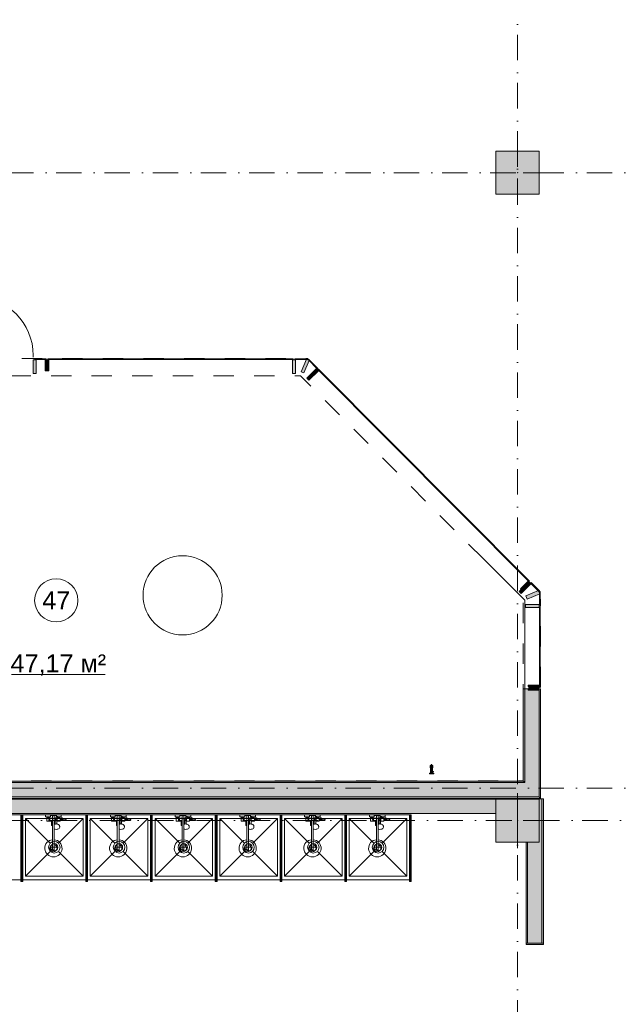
# Model space of a CAD drawing. Header units: millimetres. Extents: x -14761 to 157739, y -22400 to 107990.
# Tile 66 of 81: x 110081 to 118415, y 33449 to 47125. Entities that reach past the tile are written whole.
import ezdxf

# ---------------------------------------------------------------- set-up
doc = ezdxf.new("R2010")
doc.units = ezdxf.units.MM
doc.header["$MEASUREMENT"] = 0
doc.linetypes.add('Штриховая', pattern=[564.444447, 282.222223, -282.222223])
doc.linetypes.add('Штрихпунктирная', pattern=[670.277762, 352.777767, -176.388884, 0, -141.111112])
for name, color, linetype in [('Интерьер - Оборудование', 7, 'Continuous'), ('Интерьер - Сантехника', 7, 'Continuous'), ('Конструктив - Колонны', 7, 'Continuous'), ('Конструктив - Навесные Стены', 7, 'Continuous'), ('Конструктив - Стены Блок 200 нов', 7, 'Continuous'), ('Конструктив - Стены Внутр сущ.', 7, 'Continuous'), ('Чертеж и Рисунок', 7, 'Continuous'), ('Элемент Модели - Зона', 7, 'Continuous'), ('Элемент Модели - Оси', 7, 'Continuous')]:
    doc.layers.add(name, color=color, linetype=linetype)
doc.styles.add('СГЕНЕРИР_СТИЛЬ_1', font='txt')

msp = doc.modelspace()

# ---------------------------------------------------------------- hatches: boundary and pattern name
at = {"layer": 'Интерьер - Оборудование', "linetype": 'Continuous', "lineweight": 0, "true_color": 0xe5e5e5}
msp.add_hatch(color=254, dxfattribs=at).paths.add_polyline_path([(115822, 36677), (115832, 36677), (115832, 36678), (115832, 36679), (115832, 36681), (115832, 36683), (115832, 36684), (115832, 36685), (115822, 36685), (115822, 36686), (115822, 36687), (115822, 36687), (115818, 36687), (115818, 36728), (115819, 36728), (115819, 36734), (115819, 36734), (115820, 36734), (115821, 36734), (115822, 36734), (115822, 36765), (115821, 36766), (115820, 36766), (115820, 36766), (115819, 36766), (115818, 36766), (115816, 36766), (115813, 36766), (115811, 36766), (115810, 36766), (115810, 36769), (115810, 36773), (115810, 36774), (115809, 36777), (115808, 36778), (115807, 36779), (115806, 36779), (115805, 36779), (115802, 36779), (115801, 36778), (115800, 36777), (115800, 36776), (115800, 36775), (115800, 36774), (115800, 36770), (115800, 36766), (115799, 36766), (115796, 36766), (115794, 36766), (115792, 36766), (115790, 36766), (115789, 36766), (115789, 36766), (115788, 36766), (115788, 36765), (115788, 36734), (115788, 36734), (115789, 36734), (115790, 36734), (115791, 36734), (115791, 36728), (115791, 36728), (115791, 36727), (115791, 36661), (115790, 36661), (115784, 36661), (115779, 36661), (115776, 36661), (115775, 36661), (115775, 36649), (115776, 36649), (115779, 36649), (115784, 36649), (115790, 36649), (115797, 36649), (115805, 36649), (115812, 36649), (115819, 36649), (115825, 36649), (115830, 36649), (115833, 36649), (115835, 36649), (115835, 36661), (115833, 36661), (115830, 36661), (115825, 36661), (115819, 36661), (115818, 36661), (115818, 36675), (115822, 36675), (115822, 36675), (115822, 36676)])
at = {"layer": 'Интерьер - Оборудование', "linetype": 'Continuous', "lineweight": 0, "true_color": 0x000000}
for points in [[(110124, 36080), (110100, 36080), (110100, 35180), (110124, 35180)], [(111024, 36080), (111000, 36080), (111000, 35180), (111024, 35180)], [(111924, 36080), (111900, 36080), (111900, 35180), (111924, 35180)], [(112824, 36080), (112800, 36080), (112800, 35180), (112824, 35180)], [(113724, 36080), (113700, 36080), (113700, 35180), (113724, 35180)], [(114624, 36080), (114600, 36080), (114600, 35180), (114624, 35180)], [(115524, 36080), (115500, 36080), (115500, 35180), (115524, 35180)], [(110124, 35155), (110124, 35180), (110099, 35180), (110099, 35155)], [(111024, 35155), (111024, 35180), (110999, 35180), (110999, 35155)], [(111924, 35155), (111924, 35180), (111899, 35180), (111899, 35155)], [(112824, 35155), (112824, 35180), (112799, 35180), (112799, 35155)], [(113724, 35155), (113724, 35180), (113699, 35180), (113699, 35155)], [(114624, 35155), (114624, 35180), (114599, 35180), (114599, 35155)], [(115524, 35155), (115524, 35180), (115499, 35180), (115499, 35155)]]:
    msp.add_hatch(color=18, dxfattribs=at).paths.add_polyline_path(points)
at = {"layer": 'Конструктив - Колонны', "linetype": 'Continuous', "lineweight": 0, "true_color": 0x000000}
for points in [[(116700, 44700), (117300, 44700), (117300, 45300), (116700, 45300)], [(116700, 35700), (117300, 35700), (117300, 36300), (116700, 36300)]]:
    msp.add_hatch(color=18, dxfattribs=at).paths.add_polyline_path(points)
at = {"layer": 'Конструктив - Навесные Стены', "linetype": 'Continuous', "lineweight": 0, "true_color": 0x000000}
for points in [[(110270, 42210), (110310, 42210), (110310, 42400), (110270, 42400)], [(110292, 42415), (110292, 42405), (110400, 42405), (110400, 42415)], [(110400, 42415), (110400, 42405), (110451, 42405), (110451, 42415)], [(110486, 42250), (110486, 42400), (110436, 42400), (110436, 42250)], [(110471, 42415), (110471, 42405), (113883, 42405), (113883, 42415)], [(113913, 42210), (113913, 42400), (113873, 42400), (113873, 42210)], [(113903, 42415), (113903, 42405), (114077, 42405), (114076, 42415)], [(113993, 42233), (114030, 42218), (114103, 42393), (114066, 42409)], [(114100, 42406), (114093, 42399), (114216, 42275), (114223, 42282)], [(114071, 42145), (114099, 42116), (114234, 42250), (114206, 42279)], [(114237, 42268), (114230, 42261), (117161, 39319), (117168, 39326)], [(117022, 39181), (117051, 39153), (117184, 39288), (117156, 39316)], [(117076, 39184), (117182, 39290), (117146, 39325), (117041, 39219)], [(117188, 39306), (117181, 39299), (117298, 39183), (117305, 39190)], [(117135, 39078), (117310, 39151), (117291, 39197), (117116, 39124)], [(117315, 39166), (117305, 39166), (117305, 38992), (117315, 38992)], [(117110, 38962), (117300, 38962), (117300, 39002), (117110, 39002)], [(117315, 38972), (117305, 38972), (117305, 37848), (117315, 37848)], [(117150, 37880), (117150, 37830), (117300, 37830), (117300, 37880)], [(117150, 37863), (117150, 37813), (117300, 37813), (117300, 37863)]]:
    msp.add_hatch(color=18, dxfattribs=at).paths.add_polyline_path(points)
at = {"layer": 'Конструктив - Стены Блок 200 нов', "linetype": 'Continuous', "lineweight": 0, "true_color": 0x000000}
for points in [[(117100, 36550), (117100, 37830), (117080, 37830), (117080, 36550)], [(117300, 36530), (117300, 37830), (117100, 37830), (117100, 36530)], [(117320, 37830), (117300, 37830), (117300, 36330), (117320, 36330)], [(108100, 36330), (117100, 36330), (117100, 36530), (108100, 36530)], [(108120, 36530), (117080, 36530), (117080, 36550), (108120, 36550)], [(117080, 36550), (117080, 36530), (117100, 36530)], [(117080, 36550), (117100, 36530), (117100, 36550)], [(117100, 36530), (117100, 36330), (117300, 36330)], [(117100, 36530), (117300, 36330), (117300, 36530)], [(117300, 36330), (90050, 36330), (90050, 36310), (117300, 36310)], [(117140, 36300), (117140, 36300), (117120, 36300)], [(117140, 36300), (117120, 36300), (117140, 36300)], [(117340, 36305), (117140, 36300), (117140, 36300), (117300, 36300), (117300, 35700), (117140, 35700), (117140, 34300), (117340, 34300)], [(117300, 36330), (117300, 36310), (117320, 36310)], [(117320, 36330), (117300, 36330), (117320, 36310)], [(117360, 36305), (117340, 36305), (117340, 34300), (117360, 34300)], [(117140, 35700), (117120, 35700), (117120, 34300), (117140, 34300)], [(117120, 34300), (117120, 34280), (117360, 34280), (117360, 34300), (117140, 34300)], [(117140, 34275), (117340, 34275), (117340, 34280), (117140, 34280)]]:
    msp.add_hatch(color=18, dxfattribs=at).paths.add_polyline_path(points)
at = {"layer": 'Конструктив - Стены Внутр сущ.', "linetype": 'Continuous', "lineweight": 0, "true_color": 0x000000}
msp.add_hatch(color=18, dxfattribs=at).paths.add_polyline_path([(108300, 36300), (108300, 36100), (116700, 36100), (116700, 36300)])

# ---------------------------------------------------------------- linework, layer by layer
at = {"color": 7, "linetype": 'Continuous', "lineweight": 15}
msp.add_circle((112345, 39130), 550, dxfattribs=at)
at = {"layer": 'Интерьер - Оборудование', "color": 7, "linetype": 'Continuous', "lineweight": 15}
for p, q in [((115822, 36765), (115788, 36765)), ((115819, 36734), (115791, 36734)), ((115818, 36661), (115791, 36661)), ((115795, 36726), (115795, 36718)), ((115796, 36718), (115813, 36718)), ((115810, 36766), (115800, 36766)), ((115815, 36718), (115815, 36726)), ((115818, 36675), (115818, 36687)), ((115822, 36677), (115822, 36685)), ((110099, 35180), (110099, 36080)), ((110099, 36080), (110100, 36080)), ((110124, 35180), (110124, 36080)), ((110124, 36080), (110124, 36080)), ((110457, 36054), (110493, 36054)), ((110461, 36040), (110489, 36040)), ((110461, 36032), (110489, 36032)), ((110466, 36054), (110466, 36040)), ((110484, 36054), (110484, 36040)), ((110500, 36032), (110500, 36000)), ((110500, 36000), (110538, 36000)), ((110525, 35992), (110538, 35992)), ((110525, 35977), (110538, 35977)), ((110538, 36072), (110562, 36072)), ((110538, 36036), (110538, 35935)), ((110562, 35883), (110562, 36036)), ((110577, 36000), (110562, 36000)), ((110577, 35992), (110562, 35992)), ((110575, 35977), (110562, 35977)), ((110575, 35992), (110575, 35952)), ((110576, 35971), (110577, 36013)), ((110576, 35953), (110576, 35971)), ((110577, 36015), (110578, 36016)), ((110577, 36013), (110577, 36015)), ((110578, 36016), (110579, 36018)), ((110579, 36018), (110580, 36019)), ((110580, 36019), (110582, 36019)), ((110594, 36036), (110581, 36036)), ((110584, 36020), (110582, 36019)), ((110582, 36019), (110584, 36020)), ((110582, 36019), (110582, 36019)), ((110582, 36019), (110582, 36019)), ((110587, 36021), (110584, 36020)), ((110584, 36020), (110590, 36020)), ((110590, 36020), (110587, 36021)), ((110592, 36019), (110590, 36020)), ((110590, 36020), (110592, 36019)), ((110592, 36057), (110591, 36057)), ((110593, 36057), (110592, 36057)), ((110592, 36019), (110592, 36019)), ((110592, 36019), (110592, 36019)), ((110592, 36019), (110593, 36019)), ((110606, 36059), (110593, 36057)), ((110593, 36019), (110595, 36018)), ((110595, 36018), (110596, 36016)), ((110596, 36016), (110597, 36015)), ((110597, 36015), (110597, 36013)), ((110597, 35992), (110597, 36013)), ((110600, 36000), (110597, 36000)), ((110600, 36000), (110600, 36032)), ((110600, 36028), (110600, 36031)), ((110600, 36025), (110600, 36028)), ((110600, 36022), (110600, 36025)), ((110607, 36059), (110606, 36059)), ((110612, 36059), (110607, 36059)), ((110608, 36046), (110607, 36046)), ((110627, 36042), (110608, 36046)), ((110611, 36040), (110616, 36040)), ((110639, 36032), (110611, 36032)), ((110631, 36055), (110612, 36059)), ((110616, 36045), (110616, 36040)), ((110616, 36040), (110634, 36040)), ((110639, 36038), (110627, 36042)), ((110643, 36051), (110631, 36055)), ((110632, 36055), (110632, 36055)), ((110634, 36054), (110643, 36054)), ((110634, 36040), (110634, 36040)), ((110634, 36040), (110634, 36040)), ((110643, 36016), (110643, 36003)), ((110703, 36008), (110684, 36016)), ((110717, 36004), (110703, 36008)), ((110717, 36004), (110719, 36003)), ((110999, 35180), (110999, 36080)), ((110999, 36080), (111000, 36080)), ((111024, 35180), (111024, 36080)), ((111024, 36080), (111024, 36080)), ((111357, 36054), (111393, 36054)), ((111361, 36040), (111389, 36040)), ((111361, 36032), (111389, 36032)), ((111366, 36054), (111366, 36040)), ((111384, 36054), (111384, 36040)), ((111400, 36032), (111400, 36000)), ((111400, 36000), (111438, 36000)), ((111425, 35992), (111438, 35992)), ((111425, 35977), (111438, 35977)), ((111438, 36072), (111462, 36072)), ((111438, 36036), (111438, 35935)), ((111462, 35883), (111462, 36036)), ((111477, 36000), (111462, 36000)), ((111477, 35992), (111462, 35992)), ((111475, 35977), (111462, 35977)), ((111475, 35992), (111475, 35952)), ((111476, 35971), (111477, 36013)), ((111476, 35953), (111476, 35971)), ((111477, 36015), (111478, 36016)), ((111477, 36013), (111477, 36015)), ((111478, 36016), (111479, 36018)), ((111479, 36018), (111480, 36019)), ((111480, 36019), (111482, 36019)), ((111494, 36036), (111481, 36036)), ((111484, 36020), (111482, 36019)), ((111482, 36019), (111484, 36020)), ((111482, 36019), (111482, 36019)), ((111482, 36019), (111482, 36019)), ((111487, 36021), (111484, 36020)), ((111484, 36020), (111490, 36020)), ((111490, 36020), (111487, 36021)), ((111492, 36019), (111490, 36020)), ((111490, 36020), (111492, 36019)), ((111492, 36057), (111491, 36057)), ((111493, 36057), (111492, 36057)), ((111492, 36019), (111492, 36019)), ((111492, 36019), (111492, 36019)), ((111492, 36019), (111493, 36019)), ((111506, 36059), (111493, 36057)), ((111493, 36019), (111495, 36018)), ((111495, 36018), (111496, 36016)), ((111496, 36016), (111497, 36015)), ((111497, 36015), (111497, 36013)), ((111497, 35992), (111497, 36013)), ((111500, 36000), (111497, 36000)), ((111500, 36000), (111500, 36032)), ((111500, 36028), (111500, 36031)), ((111500, 36025), (111500, 36028)), ((111500, 36022), (111500, 36025)), ((111507, 36059), (111506, 36059)), ((111512, 36059), (111507, 36059)), ((111508, 36046), (111507, 36046)), ((111527, 36042), (111508, 36046)), ((111511, 36040), (111516, 36040)), ((111539, 36032), (111511, 36032)), ((111531, 36055), (111512, 36059)), ((111516, 36045), (111516, 36040)), ((111516, 36040), (111534, 36040)), ((111539, 36038), (111527, 36042)), ((111543, 36051), (111531, 36055)), ((111532, 36055), (111532, 36055)), ((111534, 36054), (111543, 36054)), ((111534, 36040), (111534, 36040)), ((111534, 36040), (111534, 36040)), ((111543, 36016), (111543, 36003)), ((111603, 36008), (111584, 36016)), ((111617, 36004), (111603, 36008)), ((111617, 36004), (111619, 36003)), ((111899, 35180), (111899, 36080)), ((111899, 36080), (111900, 36080)), ((111924, 35180), (111924, 36080)), ((111924, 36080), (111924, 36080)), ((112257, 36054), (112293, 36054)), ((112261, 36040), (112289, 36040)), ((112261, 36032), (112289, 36032)), ((112266, 36054), (112266, 36040)), ((112284, 36054), (112284, 36040)), ((112300, 36032), (112300, 36000)), ((112300, 36000), (112338, 36000)), ((112325, 35992), (112338, 35992)), ((112325, 35977), (112338, 35977)), ((112338, 36072), (112362, 36072)), ((112338, 36036), (112338, 35935)), ((112362, 35883), (112362, 36036)), ((112377, 36000), (112362, 36000)), ((112377, 35992), (112362, 35992)), ((112375, 35977), (112362, 35977)), ((112375, 35992), (112375, 35952)), ((112376, 35971), (112377, 36013)), ((112376, 35953), (112376, 35971)), ((112377, 36015), (112378, 36016)), ((112377, 36013), (112377, 36015)), ((112378, 36016), (112379, 36018)), ((112379, 36018), (112380, 36019)), ((112380, 36019), (112382, 36019)), ((112394, 36036), (112381, 36036)), ((112384, 36020), (112382, 36019)), ((112382, 36019), (112384, 36020)), ((112382, 36019), (112382, 36019)), ((112382, 36019), (112382, 36019)), ((112387, 36021), (112384, 36020)), ((112384, 36020), (112390, 36020)), ((112390, 36020), (112387, 36021)), ((112392, 36019), (112390, 36020)), ((112390, 36020), (112392, 36019)), ((112392, 36057), (112391, 36057)), ((112393, 36057), (112392, 36057)), ((112392, 36019), (112392, 36019)), ((112392, 36019), (112392, 36019)), ((112392, 36019), (112393, 36019)), ((112406, 36059), (112393, 36057)), ((112393, 36019), (112395, 36018)), ((112395, 36018), (112396, 36016)), ((112396, 36016), (112397, 36015)), ((112397, 36015), (112397, 36013)), ((112397, 35992), (112397, 36013)), ((112400, 36000), (112397, 36000)), ((112400, 36000), (112400, 36032)), ((112400, 36028), (112400, 36031)), ((112400, 36025), (112400, 36028)), ((112400, 36022), (112400, 36025)), ((112407, 36059), (112406, 36059)), ((112412, 36059), (112407, 36059)), ((112408, 36046), (112407, 36046)), ((112427, 36042), (112408, 36046)), ((112411, 36040), (112416, 36040)), ((112439, 36032), (112411, 36032)), ((112431, 36055), (112412, 36059)), ((112416, 36045), (112416, 36040)), ((112416, 36040), (112434, 36040)), ((112439, 36038), (112427, 36042)), ((112443, 36051), (112431, 36055)), ((112432, 36055), (112432, 36055)), ((112434, 36054), (112443, 36054)), ((112434, 36040), (112434, 36040)), ((112434, 36040), (112434, 36040)), ((112443, 36016), (112443, 36003)), ((112503, 36008), (112484, 36016)), ((112517, 36004), (112503, 36008)), ((112517, 36004), (112519, 36003)), ((112799, 35180), (112799, 36080)), ((112799, 36080), (112800, 36080)), ((112824, 35180), (112824, 36080)), ((112824, 36080), (112824, 36080)), ((113157, 36054), (113193, 36054)), ((113161, 36040), (113189, 36040)), ((113161, 36032), (113189, 36032)), ((113166, 36054), (113166, 36040)), ((113184, 36054), (113184, 36040)), ((113200, 36032), (113200, 36000)), ((113200, 36000), (113238, 36000)), ((113225, 35992), (113238, 35992)), ((113225, 35977), (113238, 35977)), ((113238, 36072), (113262, 36072)), ((113238, 36036), (113238, 35935)), ((113262, 35883), (113262, 36036)), ((113277, 36000), (113262, 36000)), ((113277, 35992), (113262, 35992)), ((113275, 35977), (113262, 35977)), ((113275, 35992), (113275, 35952)), ((113276, 35971), (113277, 36013)), ((113276, 35953), (113276, 35971)), ((113277, 36015), (113278, 36016)), ((113277, 36013), (113277, 36015)), ((113278, 36016), (113279, 36018)), ((113279, 36018), (113280, 36019)), ((113280, 36019), (113282, 36019)), ((113294, 36036), (113281, 36036)), ((113284, 36020), (113282, 36019)), ((113282, 36019), (113284, 36020)), ((113282, 36019), (113282, 36019)), ((113282, 36019), (113282, 36019)), ((113287, 36021), (113284, 36020)), ((113284, 36020), (113290, 36020)), ((113290, 36020), (113287, 36021)), ((113292, 36019), (113290, 36020)), ((113290, 36020), (113292, 36019)), ((113292, 36057), (113291, 36057)), ((113293, 36057), (113292, 36057)), ((113292, 36019), (113292, 36019)), ((113292, 36019), (113292, 36019)), ((113292, 36019), (113293, 36019)), ((113306, 36059), (113293, 36057)), ((113293, 36019), (113295, 36018)), ((113295, 36018), (113296, 36016)), ((113296, 36016), (113297, 36015)), ((113297, 36015), (113297, 36013)), ((113297, 35992), (113297, 36013)), ((113300, 36000), (113297, 36000)), ((113300, 36000), (113300, 36032)), ((113300, 36028), (113300, 36031)), ((113300, 36025), (113300, 36028)), ((113300, 36022), (113300, 36025)), ((113307, 36059), (113306, 36059)), ((113312, 36059), (113307, 36059)), ((113308, 36046), (113307, 36046)), ((113327, 36042), (113308, 36046)), ((113311, 36040), (113316, 36040)), ((113339, 36032), (113311, 36032)), ((113331, 36055), (113312, 36059)), ((113316, 36045), (113316, 36040)), ((113316, 36040), (113334, 36040)), ((113339, 36038), (113327, 36042)), ((113343, 36051), (113331, 36055)), ((113332, 36055), (113332, 36055)), ((113334, 36054), (113343, 36054)), ((113334, 36040), (113334, 36040)), ((113334, 36040), (113334, 36040)), ((113343, 36016), (113343, 36003)), ((113403, 36008), (113384, 36016)), ((113417, 36004), (113403, 36008)), ((113417, 36004), (113419, 36003)), ((113699, 35180), (113699, 36080)), ((113699, 36080), (113700, 36080)), ((113724, 35180), (113724, 36080)), ((113724, 36080), (113724, 36080)), ((114057, 36054), (114093, 36054)), ((114061, 36040), (114089, 36040)), ((114061, 36032), (114089, 36032)), ((114066, 36054), (114066, 36040)), ((114084, 36054), (114084, 36040)), ((114100, 36032), (114100, 36000)), ((114100, 36000), (114138, 36000)), ((114125, 35992), (114138, 35992)), ((114125, 35977), (114138, 35977)), ((114138, 36072), (114162, 36072)), ((114138, 36036), (114138, 35935)), ((114162, 35883), (114162, 36036)), ((114177, 36000), (114162, 36000)), ((114177, 35992), (114162, 35992)), ((114175, 35977), (114162, 35977)), ((114175, 35992), (114175, 35952)), ((114176, 35971), (114177, 36013)), ((114176, 35953), (114176, 35971)), ((114177, 36015), (114178, 36016)), ((114177, 36013), (114177, 36015)), ((114178, 36016), (114179, 36018)), ((114179, 36018), (114180, 36019)), ((114180, 36019), (114182, 36019)), ((114194, 36036), (114181, 36036)), ((114184, 36020), (114182, 36019)), ((114182, 36019), (114184, 36020)), ((114182, 36019), (114182, 36019)), ((114182, 36019), (114182, 36019)), ((114187, 36021), (114184, 36020)), ((114184, 36020), (114190, 36020)), ((114190, 36020), (114187, 36021)), ((114192, 36019), (114190, 36020)), ((114190, 36020), (114192, 36019)), ((114192, 36057), (114191, 36057)), ((114193, 36057), (114192, 36057)), ((114192, 36019), (114192, 36019)), ((114192, 36019), (114192, 36019)), ((114192, 36019), (114193, 36019)), ((114206, 36059), (114193, 36057)), ((114193, 36019), (114195, 36018)), ((114195, 36018), (114196, 36016)), ((114196, 36016), (114197, 36015)), ((114197, 36015), (114197, 36013)), ((114197, 35992), (114197, 36013)), ((114200, 36000), (114197, 36000)), ((114200, 36000), (114200, 36032)), ((114200, 36028), (114200, 36031)), ((114200, 36025), (114200, 36028)), ((114200, 36022), (114200, 36025)), ((114207, 36059), (114206, 36059)), ((114212, 36059), (114207, 36059)), ((114208, 36046), (114207, 36046)), ((114227, 36042), (114208, 36046)), ((114211, 36040), (114216, 36040)), ((114239, 36032), (114211, 36032)), ((114231, 36055), (114212, 36059)), ((114216, 36045), (114216, 36040)), ((114216, 36040), (114234, 36040)), ((114239, 36038), (114227, 36042)), ((114243, 36051), (114231, 36055)), ((114232, 36055), (114232, 36055)), ((114234, 36054), (114243, 36054)), ((114234, 36040), (114234, 36040)), ((114234, 36040), (114234, 36040)), ((114243, 36016), (114243, 36003)), ((114303, 36008), (114284, 36016)), ((114317, 36004), (114303, 36008)), ((114317, 36004), (114319, 36003)), ((114599, 35180), (114599, 36080)), ((114599, 36080), (114600, 36080)), ((114624, 35180), (114624, 36080)), ((114624, 36080), (114624, 36080)), ((114957, 36054), (114993, 36054)), ((114961, 36040), (114989, 36040)), ((114961, 36032), (114989, 36032)), ((114966, 36054), (114966, 36040)), ((114984, 36054), (114984, 36040)), ((115000, 36032), (115000, 36000)), ((115000, 36000), (115038, 36000)), ((115025, 35992), (115038, 35992)), ((115025, 35977), (115038, 35977)), ((115038, 36072), (115062, 36072)), ((115038, 36036), (115038, 35935)), ((115062, 35883), (115062, 36036)), ((115077, 36000), (115062, 36000)), ((115077, 35992), (115062, 35992)), ((115075, 35977), (115062, 35977)), ((115075, 35992), (115075, 35952)), ((115076, 35971), (115077, 36013)), ((115076, 35953), (115076, 35971)), ((115077, 36015), (115078, 36016)), ((115077, 36013), (115077, 36015)), ((115078, 36016), (115079, 36018)), ((115079, 36018), (115080, 36019)), ((115080, 36019), (115082, 36019)), ((115094, 36036), (115081, 36036)), ((115084, 36020), (115082, 36019)), ((115082, 36019), (115084, 36020)), ((115082, 36019), (115082, 36019)), ((115082, 36019), (115082, 36019)), ((115087, 36021), (115084, 36020)), ((115084, 36020), (115090, 36020)), ((115090, 36020), (115087, 36021)), ((115092, 36019), (115090, 36020)), ((115090, 36020), (115092, 36019)), ((115092, 36057), (115091, 36057)), ((115093, 36057), (115092, 36057)), ((115092, 36019), (115092, 36019)), ((115092, 36019), (115092, 36019)), ((115092, 36019), (115093, 36019)), ((115106, 36059), (115093, 36057)), ((115093, 36019), (115095, 36018)), ((115095, 36018), (115096, 36016)), ((115096, 36016), (115097, 36015)), ((115097, 36015), (115097, 36013)), ((115097, 35992), (115097, 36013)), ((115100, 36000), (115097, 36000)), ((115100, 36000), (115100, 36032)), ((115100, 36028), (115100, 36031)), ((115100, 36025), (115100, 36028)), ((115100, 36022), (115100, 36025)), ((115107, 36059), (115106, 36059)), ((115112, 36059), (115107, 36059)), ((115108, 36046), (115107, 36046)), ((115127, 36042), (115108, 36046)), ((115111, 36040), (115116, 36040)), ((115139, 36032), (115111, 36032)), ((115131, 36055), (115112, 36059)), ((115116, 36045), (115116, 36040)), ((115116, 36040), (115134, 36040)), ((115139, 36038), (115127, 36042)), ((115143, 36051), (115131, 36055)), ((115132, 36055), (115132, 36055)), ((115134, 36054), (115143, 36054)), ((115134, 36040), (115134, 36040)), ((115134, 36040), (115134, 36040)), ((115143, 36016), (115143, 36003)), ((115203, 36008), (115184, 36016)), ((115217, 36004), (115203, 36008)), ((115217, 36004), (115219, 36003)), ((115499, 35180), (115499, 36080)), ((115499, 36080), (115500, 36080)), ((115524, 35180), (115524, 36080)), ((115524, 36080), (115524, 36080)), ((110562, 35952), (110562, 35952)), ((110564, 35950), (110562, 35949)), ((110562, 35938), (110562, 35938)), ((110569, 35951), (110564, 35950)), ((110578, 35953), (110569, 35951)), ((110587, 35954), (110578, 35953)), ((110596, 35953), (110587, 35954)), ((110598, 35953), (110596, 35953)), ((111462, 35952), (111462, 35952)), ((111464, 35950), (111462, 35949)), ((111462, 35938), (111462, 35938)), ((111469, 35951), (111464, 35950)), ((111478, 35953), (111469, 35951)), ((111487, 35954), (111478, 35953)), ((111496, 35953), (111487, 35954)), ((111498, 35953), (111496, 35953)), ((112362, 35952), (112362, 35952)), ((112364, 35950), (112362, 35949)), ((112362, 35938), (112362, 35938)), ((112369, 35951), (112364, 35950)), ((112378, 35953), (112369, 35951)), ((112387, 35954), (112378, 35953)), ((112396, 35953), (112387, 35954)), ((112398, 35953), (112396, 35953)), ((113262, 35952), (113262, 35952)), ((113264, 35950), (113262, 35949)), ((113262, 35938), (113262, 35938)), ((113269, 35951), (113264, 35950)), ((113278, 35953), (113269, 35951)), ((113287, 35954), (113278, 35953)), ((113296, 35953), (113287, 35954)), ((113298, 35953), (113296, 35953)), ((114162, 35952), (114162, 35952)), ((114164, 35950), (114162, 35949)), ((114162, 35938), (114162, 35938)), ((114169, 35951), (114164, 35950)), ((114178, 35953), (114169, 35951)), ((114187, 35954), (114178, 35953)), ((114196, 35953), (114187, 35954)), ((114198, 35953), (114196, 35953)), ((115062, 35952), (115062, 35952)), ((115064, 35950), (115062, 35949)), ((115062, 35938), (115062, 35938)), ((115069, 35951), (115064, 35950)), ((115078, 35953), (115069, 35951)), ((115087, 35954), (115078, 35953)), ((115096, 35953), (115087, 35954)), ((115098, 35953), (115096, 35953)), ((110538, 35736), (110538, 35595)), ((110562, 35736), (110562, 35595)), ((111438, 35736), (111438, 35595)), ((111462, 35736), (111462, 35595)), ((112338, 35736), (112338, 35595)), ((112362, 35736), (112362, 35595)), ((113238, 35736), (113238, 35595)), ((113262, 35736), (113262, 35595)), ((114138, 35736), (114138, 35595)), ((114162, 35736), (114162, 35595)), ((115038, 35736), (115038, 35595)), ((115062, 35736), (115062, 35595)), ((110538, 35595), (110562, 35595)), ((111438, 35595), (111462, 35595)), ((112338, 35595), (112362, 35595)), ((113238, 35595), (113262, 35595)), ((114138, 35595), (114162, 35595)), ((115038, 35595), (115062, 35595)), ((110100, 35180), (110099, 35180)), ((110124, 35180), (110124, 35180)), ((111000, 35180), (110999, 35180)), ((111024, 35180), (111024, 35180)), ((111900, 35180), (111899, 35180)), ((111924, 35180), (111924, 35180)), ((112800, 35180), (112799, 35180)), ((112824, 35180), (112824, 35180)), ((113700, 35180), (113699, 35180)), ((113724, 35180), (113724, 35180)), ((114600, 35180), (114599, 35180)), ((114624, 35180), (114624, 35180)), ((115500, 35180), (115499, 35180)), ((115524, 35180), (115524, 35180))]:
    msp.add_line(p, q, dxfattribs=at)
at = {"layer": 'Интерьер - Оборудование', "color": 7, "linetype": 'Continuous', "lineweight": 15, "flags": 128}
for points in [[(115822, 36677), (115832, 36677), (115832, 36678), (115832, 36679), (115832, 36681), (115832, 36683), (115832, 36684), (115832, 36685), (115822, 36685), (115822, 36686), (115822, 36687), (115822, 36687), (115818, 36687), (115818, 36728), (115819, 36728), (115819, 36734), (115819, 36734), (115820, 36734), (115821, 36734), (115822, 36734), (115822, 36765), (115821, 36766), (115820, 36766), (115820, 36766), (115819, 36766), (115818, 36766), (115816, 36766), (115813, 36766), (115811, 36766), (115810, 36766), (115810, 36769), (115810, 36773), (115810, 36774), (115809, 36777), (115808, 36778), (115807, 36779), (115806, 36779), (115805, 36779), (115802, 36779), (115801, 36778), (115800, 36777), (115800, 36776), (115800, 36775), (115800, 36774), (115800, 36770), (115800, 36766), (115799, 36766), (115796, 36766), (115794, 36766), (115792, 36766), (115790, 36766), (115789, 36766), (115789, 36766), (115788, 36766), (115788, 36765), (115788, 36734), (115788, 36734), (115789, 36734), (115790, 36734), (115791, 36734), (115791, 36728), (115791, 36728), (115791, 36727), (115791, 36661), (115790, 36661), (115784, 36661), (115779, 36661), (115776, 36661), (115775, 36661), (115775, 36649), (115776, 36649), (115779, 36649), (115784, 36649), (115790, 36649), (115797, 36649), (115805, 36649), (115812, 36649), (115819, 36649), (115825, 36649), (115830, 36649), (115833, 36649), (115835, 36649), (115835, 36661), (115833, 36661), (115830, 36661), (115825, 36661), (115819, 36661), (115818, 36661), (115818, 36675), (115822, 36675), (115822, 36675), (115822, 36676)], [(110124, 36080), (110100, 36080), (110100, 35180), (110124, 35180)], [(110600, 36036), (110594, 36036), (110598, 36045), (110607, 36046), (110607, 36046), (110607, 36040), (110611, 36040), (110611, 36032), (110600, 36032)], [(110639, 36032), (110639, 36038), (110657, 36032), (110683, 36017), (110684, 36016), (110643, 36016), (110643, 36032)], [(111024, 36080), (111000, 36080), (111000, 35180), (111024, 35180)], [(111500, 36036), (111494, 36036), (111498, 36045), (111507, 36046), (111507, 36046), (111507, 36040), (111511, 36040), (111511, 36032), (111500, 36032)], [(111539, 36032), (111539, 36038), (111557, 36032), (111583, 36017), (111584, 36016), (111543, 36016), (111543, 36032)], [(111924, 36080), (111900, 36080), (111900, 35180), (111924, 35180)], [(112400, 36036), (112394, 36036), (112398, 36045), (112407, 36046), (112407, 36046), (112407, 36040), (112411, 36040), (112411, 36032), (112400, 36032)], [(112439, 36032), (112439, 36038), (112457, 36032), (112483, 36017), (112484, 36016), (112443, 36016), (112443, 36032)], [(112824, 36080), (112800, 36080), (112800, 35180), (112824, 35180)], [(113300, 36036), (113294, 36036), (113298, 36045), (113307, 36046), (113307, 36046), (113307, 36040), (113311, 36040), (113311, 36032), (113300, 36032)], [(113339, 36032), (113339, 36038), (113357, 36032), (113383, 36017), (113384, 36016), (113343, 36016), (113343, 36032)], [(113724, 36080), (113700, 36080), (113700, 35180), (113724, 35180)], [(114200, 36036), (114194, 36036), (114198, 36045), (114207, 36046), (114207, 36046), (114207, 36040), (114211, 36040), (114211, 36032), (114200, 36032)], [(114239, 36032), (114239, 36038), (114257, 36032), (114283, 36017), (114284, 36016), (114243, 36016), (114243, 36032)], [(114624, 36080), (114600, 36080), (114600, 35180), (114624, 35180)], [(115100, 36036), (115094, 36036), (115098, 36045), (115107, 36046), (115107, 36046), (115107, 36040), (115111, 36040), (115111, 36032), (115100, 36032)], [(115139, 36032), (115139, 36038), (115157, 36032), (115183, 36017), (115184, 36016), (115143, 36016), (115143, 36032)], [(115524, 36080), (115500, 36080), (115500, 35180), (115524, 35180)], [(110124, 35155), (110124, 35180), (110099, 35180), (110099, 35155)], [(111024, 35155), (111024, 35180), (110999, 35180), (110999, 35155)], [(111924, 35155), (111924, 35180), (111899, 35180), (111899, 35155)], [(112824, 35155), (112824, 35180), (112799, 35180), (112799, 35155)], [(113724, 35155), (113724, 35180), (113699, 35180), (113699, 35155)], [(114624, 35155), (114624, 35180), (114599, 35180), (114599, 35155)], [(115524, 35155), (115524, 35180), (115499, 35180), (115499, 35155)]]:
    msp.add_lwpolyline(points, close=True, dxfattribs=at)
for points in [[(110538, 35736, 19.949874), (110562, 35736), (110562, 35883), (110574, 35880), (110587, 35879), (110600, 35880), (110612, 35883), (110622, 35888), (110630, 35893), (110635, 35900), (110637, 35908), (110637, 35918), (110636, 35922), (110635, 35929), (110633, 35932), (110629, 35938), (110626, 35940), (110619, 35946), (110610, 35950), (110605, 35951), (110598, 35953), (110597, 35971), (110597, 35992), (110643, 35992), (110643, 36003), (110719, 36003, 0.853753), (110721, 36016), (110708, 36020), (110689, 36029), (110662, 36044), (110643, 36051), (110643, 36054), (110659, 36054), (110659, 36080), (110591, 36080), (110591, 36057), (110590, 36057), (110589, 36056), (110588, 36055), (110588, 36054), (110580, 36036), (110562, 36036), (110562, 36072), (110590, 36072), (110590, 36080), (110510, 36080), (110510, 36072), (110538, 36072), (110538, 36036), (110500, 36036), (110500, 36032), (110489, 36032), (110489, 36040), (110493, 36040), (110493, 36054), (110509, 36054), (110509, 36080), (110441, 36080), (110441, 36054), (110457, 36054), (110457, 36040), (110461, 36040), (110461, 36032), (110457, 36032), (110457, 35992), (110525, 35992), (110525, 35935), (110526, 35935), (110527, 35935), (110530, 35935), (110533, 35935), (110537, 35935), (110538, 35935)], [(111438, 35736, 19.949874), (111462, 35736), (111462, 35883), (111474, 35880), (111487, 35879), (111500, 35880), (111512, 35883), (111522, 35888), (111530, 35893), (111535, 35900), (111537, 35908), (111537, 35918), (111536, 35922), (111535, 35929), (111533, 35932), (111529, 35938), (111526, 35940), (111519, 35946), (111510, 35950), (111505, 35951), (111498, 35953), (111497, 35971), (111497, 35992), (111543, 35992), (111543, 36003), (111619, 36003, 0.853753), (111621, 36016), (111608, 36020), (111589, 36029), (111562, 36044), (111543, 36051), (111543, 36054), (111559, 36054), (111559, 36080), (111491, 36080), (111491, 36057), (111490, 36057), (111489, 36056), (111488, 36055), (111488, 36054), (111480, 36036), (111462, 36036), (111462, 36072), (111490, 36072), (111490, 36080), (111410, 36080), (111410, 36072), (111438, 36072), (111438, 36036), (111400, 36036), (111400, 36032), (111389, 36032), (111389, 36040), (111393, 36040), (111393, 36054), (111409, 36054), (111409, 36080), (111341, 36080), (111341, 36054), (111357, 36054), (111357, 36040), (111361, 36040), (111361, 36032), (111357, 36032), (111357, 35992), (111425, 35992), (111425, 35935), (111426, 35935), (111427, 35935), (111430, 35935), (111433, 35935), (111437, 35935), (111438, 35935)], [(112338, 35736, 19.949874), (112362, 35736), (112362, 35883), (112374, 35880), (112387, 35879), (112400, 35880), (112412, 35883), (112422, 35888), (112430, 35893), (112435, 35900), (112437, 35908), (112437, 35918), (112436, 35922), (112435, 35929), (112433, 35932), (112429, 35938), (112426, 35940), (112419, 35946), (112410, 35950), (112405, 35951), (112398, 35953), (112397, 35971), (112397, 35992), (112443, 35992), (112443, 36003), (112519, 36003, 0.853753), (112521, 36016), (112508, 36020), (112489, 36029), (112462, 36044), (112443, 36051), (112443, 36054), (112459, 36054), (112459, 36080), (112391, 36080), (112391, 36057), (112390, 36057), (112389, 36056), (112388, 36055), (112388, 36054), (112380, 36036), (112362, 36036), (112362, 36072), (112390, 36072), (112390, 36080), (112310, 36080), (112310, 36072), (112338, 36072), (112338, 36036), (112300, 36036), (112300, 36032), (112289, 36032), (112289, 36040), (112293, 36040), (112293, 36054), (112309, 36054), (112309, 36080), (112241, 36080), (112241, 36054), (112257, 36054), (112257, 36040), (112261, 36040), (112261, 36032), (112257, 36032), (112257, 35992), (112325, 35992), (112325, 35935), (112326, 35935), (112327, 35935), (112330, 35935), (112333, 35935), (112337, 35935), (112338, 35935)], [(113238, 35736, 19.949874), (113262, 35736), (113262, 35883), (113274, 35880), (113287, 35879), (113300, 35880), (113312, 35883), (113322, 35888), (113330, 35893), (113335, 35900), (113337, 35908), (113337, 35918), (113336, 35922), (113335, 35929), (113333, 35932), (113329, 35938), (113326, 35940), (113319, 35946), (113310, 35950), (113305, 35951), (113298, 35953), (113297, 35971), (113297, 35992), (113343, 35992), (113343, 36003), (113419, 36003, 0.853753), (113421, 36016), (113408, 36020), (113389, 36029), (113362, 36044), (113343, 36051), (113343, 36054), (113359, 36054), (113359, 36080), (113291, 36080), (113291, 36057), (113290, 36057), (113289, 36056), (113288, 36055), (113288, 36054), (113280, 36036), (113262, 36036), (113262, 36072), (113290, 36072), (113290, 36080), (113210, 36080), (113210, 36072), (113238, 36072), (113238, 36036), (113200, 36036), (113200, 36032), (113189, 36032), (113189, 36040), (113193, 36040), (113193, 36054), (113209, 36054), (113209, 36080), (113141, 36080), (113141, 36054), (113157, 36054), (113157, 36040), (113161, 36040), (113161, 36032), (113157, 36032), (113157, 35992), (113225, 35992), (113225, 35935), (113226, 35935), (113227, 35935), (113230, 35935), (113233, 35935), (113237, 35935), (113238, 35935)], [(114138, 35736, 19.949874), (114162, 35736), (114162, 35883), (114174, 35880), (114187, 35879), (114200, 35880), (114212, 35883), (114222, 35888), (114230, 35893), (114235, 35900), (114237, 35908), (114237, 35918), (114236, 35922), (114235, 35929), (114233, 35932), (114229, 35938), (114226, 35940), (114219, 35946), (114210, 35950), (114205, 35951), (114198, 35953), (114197, 35971), (114197, 35992), (114243, 35992), (114243, 36003), (114319, 36003, 0.853753), (114321, 36016), (114308, 36020), (114289, 36029), (114262, 36044), (114243, 36051), (114243, 36054), (114259, 36054), (114259, 36080), (114191, 36080), (114191, 36057), (114190, 36057), (114189, 36056), (114188, 36055), (114188, 36054), (114180, 36036), (114162, 36036), (114162, 36072), (114190, 36072), (114190, 36080), (114110, 36080), (114110, 36072), (114138, 36072), (114138, 36036), (114100, 36036), (114100, 36032), (114089, 36032), (114089, 36040), (114093, 36040), (114093, 36054), (114109, 36054), (114109, 36080), (114041, 36080), (114041, 36054), (114057, 36054), (114057, 36040), (114061, 36040), (114061, 36032), (114057, 36032), (114057, 35992), (114125, 35992), (114125, 35935), (114126, 35935), (114127, 35935), (114130, 35935), (114133, 35935), (114137, 35935), (114138, 35935)], [(115038, 35736, 19.949874), (115062, 35736), (115062, 35883), (115074, 35880), (115087, 35879), (115100, 35880), (115112, 35883), (115122, 35888), (115130, 35893), (115135, 35900), (115137, 35908), (115137, 35918), (115136, 35922), (115135, 35929), (115133, 35932), (115129, 35938), (115126, 35940), (115119, 35946), (115110, 35950), (115105, 35951), (115098, 35953), (115097, 35971), (115097, 35992), (115143, 35992), (115143, 36003), (115219, 36003, 0.853753), (115221, 36016), (115208, 36020), (115189, 36029), (115162, 36044), (115143, 36051), (115143, 36054), (115159, 36054), (115159, 36080), (115091, 36080), (115091, 36057), (115090, 36057), (115089, 36056), (115088, 36055), (115088, 36054), (115080, 36036), (115062, 36036), (115062, 36072), (115090, 36072), (115090, 36080), (115010, 36080), (115010, 36072), (115038, 36072), (115038, 36036), (115000, 36036), (115000, 36032), (114989, 36032), (114989, 36040), (114993, 36040), (114993, 36054), (115009, 36054), (115009, 36080), (114941, 36080), (114941, 36054), (114957, 36054), (114957, 36040), (114961, 36040), (114961, 36032), (114957, 36032), (114957, 35992), (115025, 35992), (115025, 35935), (115026, 35935), (115027, 35935), (115030, 35935), (115033, 35935), (115037, 35935), (115038, 35935)]]:
    msp.add_lwpolyline(points, format="xyb", close=True, dxfattribs=at)
at = {"layer": 'Интерьер - Оборудование', "color": 7, "linetype": 'Continuous', "lineweight": 15}
for centre, radius, start, end in [((115794, 36725), 4.8, 117.7735, 128.0146), ((115792, 36728), 0.883, 128.0148, 180), ((115792, 36728), 0.883, 180, 231.9852), ((115794, 36731), 4.8, 231.9854, 242.2265), ((115795, 36722), 7.86, 106.088, 117.7735), ((115795, 36734), 7.77, 242.2265, 253.6601), ((115800, 36707), 24.1, 102.2648, 106.0881), ((115800, 36749), 23.3, 253.6601, 257.4903), ((115802, 36696), 35.2, 94.1641, 102.2648), ((115795, 36718), 0.422, 180, 280.2158), ((115796, 36712), 5.65, 90, 100.216), ((115805, 36663), 68.6, 90, 94.1641), ((115805, 36663), 68.6, 85.8359, 90), ((115807, 36696), 35.2, 77.7352, 85.8359), ((115813, 36712), 5.65, 79.784, 90), ((115814, 36718), 0.422, 259.7842, 0), ((115809, 36707), 24.1, 73.9119, 77.7352), ((115810, 36749), 23.3, 282.5097, 286.3399), ((115814, 36722), 7.86, 62.2265, 73.912), ((115814, 36734), 7.77, 286.3399, 297.7735), ((115818, 36728), 0.883, 0, 51.9852), ((115815, 36725), 4.8, 51.9854, 62.2265), ((115818, 36728), 0.883, 308.0148, 0), ((115815, 36731), 4.8, 297.7735, 308.0146), ((110495, 36010), 9, 60, 300), ((111395, 36010), 9, 60, 300), ((112295, 36010), 9, 60, 300), ((113195, 36010), 9, 60, 300), ((114095, 36010), 9, 60, 300), ((114995, 36010), 9, 60, 300), ((110550, 35617), 50, 103.8865, 76.1135), ((111450, 35617), 50, 103.8865, 76.1135), ((112350, 35617), 50, 103.8865, 76.1135), ((113250, 35617), 50, 103.8865, 76.1135), ((114150, 35617), 50, 103.8865, 76.1135), ((115050, 35617), 50, 103.8865, 76.1135)]:
    msp.add_arc(centre, radius, start, end, dxfattribs=at)
at = {"layer": 'Интерьер - Сантехника', "color": 7, "linetype": 'Continuous', "lineweight": 15}
for p, q in [((110162, 36030), (110162, 35230)), ((110962, 36030), (110162, 36030)), ((110162, 36030), (110505, 35687)), ((110962, 36030), (110619, 35687)), ((110962, 35230), (110962, 36030)), ((111062, 36030), (111062, 35230)), ((111862, 36030), (111062, 36030)), ((111062, 36030), (111405, 35687)), ((111862, 36030), (111519, 35687)), ((111862, 35230), (111862, 36030)), ((111962, 36030), (111962, 35230)), ((112762, 36030), (111962, 36030)), ((111962, 36030), (112305, 35687)), ((112762, 36030), (112419, 35687)), ((112762, 35230), (112762, 36030)), ((112862, 36030), (112862, 35230)), ((113662, 36030), (112862, 36030)), ((112862, 36030), (113205, 35687)), ((113662, 36030), (113319, 35687)), ((113662, 35230), (113662, 36030)), ((113762, 36030), (113762, 35230)), ((114562, 36030), (113762, 36030)), ((113762, 36030), (114105, 35687)), ((114562, 36030), (114219, 35687)), ((114562, 35230), (114562, 36030)), ((114662, 36030), (114662, 35230)), ((115462, 36030), (114662, 36030)), ((114662, 36030), (115005, 35687)), ((115462, 36030), (115119, 35687)), ((115462, 35230), (115462, 36030)), ((110162, 35230), (110505, 35573)), ((110512, 35630), (110612, 35630)), ((110562, 35580), (110562, 35680)), ((110962, 35230), (110619, 35573)), ((111062, 35230), (111405, 35573)), ((111412, 35630), (111512, 35630)), ((111462, 35580), (111462, 35680)), ((111862, 35230), (111519, 35573)), ((111962, 35230), (112305, 35573)), ((112312, 35630), (112412, 35630)), ((112362, 35580), (112362, 35680)), ((112762, 35230), (112419, 35573)), ((112862, 35230), (113205, 35573)), ((113212, 35630), (113312, 35630)), ((113262, 35580), (113262, 35680)), ((113662, 35230), (113319, 35573)), ((113762, 35230), (114105, 35573)), ((114112, 35630), (114212, 35630)), ((114162, 35580), (114162, 35680)), ((114562, 35230), (114219, 35573)), ((114662, 35230), (115005, 35573)), ((115012, 35630), (115112, 35630)), ((115062, 35580), (115062, 35680)), ((115462, 35230), (115119, 35573)), ((110162, 35230), (110962, 35230)), ((111062, 35230), (111862, 35230)), ((111962, 35230), (112762, 35230)), ((112862, 35230), (113662, 35230)), ((113762, 35230), (114562, 35230)), ((114662, 35230), (115462, 35230))]:
    msp.add_line(p, q, dxfattribs=at)
at = {"layer": 'Интерьер - Сантехника', "color": 7, "linetype": 'Continuous', "lineweight": 15, "flags": 128}
for points in [[(109212, 35180), (110112, 35180), (110112, 36080), (109212, 36080)], [(110112, 35180), (111012, 35180), (111012, 36080), (110112, 36080)], [(111012, 35180), (111912, 35180), (111912, 36080), (111012, 36080)], [(111912, 35180), (112812, 35180), (112812, 36080), (111912, 36080)], [(112812, 35180), (113712, 35180), (113712, 36080), (112812, 36080)], [(113712, 35180), (114612, 35180), (114612, 36080), (113712, 36080)], [(114612, 35180), (115512, 35180), (115512, 36080), (114612, 36080)]]:
    msp.add_lwpolyline(points, close=True, dxfattribs=at)
at = {"layer": 'Интерьер - Сантехника', "color": 7, "linetype": 'Continuous', "lineweight": 15}
for centre, radius in [((110562, 35630), 80), ((111462, 35630), 80), ((112362, 35630), 80), ((113262, 35630), 80), ((114162, 35630), 80), ((115062, 35630), 80), ((110562, 35630), 50), ((111462, 35630), 50), ((112362, 35630), 50), ((113262, 35630), 50), ((114162, 35630), 50), ((115062, 35630), 50)]:
    msp.add_circle(centre, radius, dxfattribs=at)
at = {"layer": 'Конструктив - Колонны', "color": 251, "linetype": 'Continuous', "lineweight": 5, "true_color": 0x575757}
for p, q in [((117000, 45080), (117000, 45380)), ((116920, 45000), (116620, 45000)), ((117080, 45000), (117380, 45000)), ((117000, 44920), (117000, 44620)), ((117000, 36080), (117000, 36380)), ((116920, 36000), (116620, 36000)), ((117080, 36000), (117380, 36000)), ((117000, 35920), (117000, 35620))]:
    msp.add_line(p, q, dxfattribs=at)
at = {"layer": 'Конструктив - Колонны', "color": 251, "linetype": 'Continuous', "lineweight": 15, "true_color": 0x575757, "flags": 128}
for points in [[(116700, 44700), (117300, 44700), (117300, 45300), (116700, 45300)], [(116700, 35700), (117300, 35700), (117300, 36300), (116700, 36300)]]:
    msp.add_lwpolyline(points, close=True, dxfattribs=at)
at = {"layer": 'Конструктив - Колонны', "color": 251, "linetype": 'Continuous', "lineweight": 5, "true_color": 0x575757}
for p in [(117000, 45000), (117000, 36000)]:
    msp.add_point(p, dxfattribs=at)
at = {"layer": 'Конструктив - Навесные Стены', "color": 7, "linetype": 'Continuous', "lineweight": 15}
for p, q in [((110270, 42460), (110270, 42440)), ((110270, 42440), (110270, 42460)), ((110310, 42400), (110270, 42400)), ((110270, 42400), (110270, 42210)), ((110310, 42400), (110310, 42210)), ((110486, 42400), (110436, 42400)), ((110436, 42400), (110436, 42250)), ((110486, 42400), (110486, 42250)), ((113873, 42400), (113873, 42210)), ((113913, 42400), (113873, 42400)), ((113913, 42400), (113913, 42210)), ((114066, 42409), (113993, 42233)), ((114066, 42409), (114103, 42393)), ((114103, 42393), (114030, 42218)), ((114206, 42279), (114071, 42145)), ((114206, 42279), (114234, 42250)), ((110310, 42210), (110270, 42210)), ((110486, 42250), (110436, 42250)), ((113913, 42210), (113873, 42210)), ((113993, 42233), (114030, 42218)), ((114071, 42145), (114099, 42116)), ((114234, 42250), (114099, 42116)), ((117156, 39316), (117022, 39181)), ((117146, 39325), (117041, 39219)), ((117184, 39288), (117051, 39153)), ((117182, 39290), (117076, 39184)), ((117146, 39325), (117182, 39290)), ((117156, 39316), (117184, 39288)), ((117022, 39181), (117051, 39153)), ((117041, 39219), (117076, 39184)), ((117291, 39197), (117116, 39124)), ((117116, 39124), (117135, 39078)), ((117310, 39151), (117135, 39078)), ((117291, 39197), (117310, 39151)), ((117110, 39002), (117110, 38962)), ((117300, 39002), (117110, 39002)), ((117300, 39002), (117300, 38962)), ((117300, 38962), (117110, 38962)), ((117150, 37880), (117150, 37863)), ((117300, 37880), (117150, 37880)), ((117300, 37863), (117150, 37863)), ((117300, 37830), (117150, 37830)), ((117150, 37830), (117150, 37813)), ((117300, 37813), (117150, 37813)), ((117300, 37880), (117300, 37863)), ((117300, 37830), (117300, 37813))]:
    msp.add_line(p, q, dxfattribs=at)
at = {"layer": 'Конструктив - Навесные Стены', "color": 7, "linetype": 'Continuous', "lineweight": 15, "flags": 128}
for points in [[(110292, 42415), (110292, 42405), (110400, 42405), (110400, 42415)], [(110400, 42415), (110400, 42405), (110451, 42405), (110451, 42415)], [(110471, 42415), (110471, 42405), (113883, 42405), (113883, 42415)], [(113903, 42415), (113903, 42405), (114077, 42405), (114076, 42415)], [(114100, 42406), (114093, 42399), (114216, 42275), (114223, 42282)], [(114237, 42268), (114230, 42261), (117161, 39319), (117168, 39326)], [(117188, 39306), (117181, 39299), (117298, 39183), (117305, 39190)], [(117315, 39166), (117305, 39166), (117305, 38992), (117315, 38992)], [(117315, 38972), (117305, 38972), (117305, 37848), (117315, 37848)]]:
    msp.add_lwpolyline(points, close=True, dxfattribs=at)
at = {"layer": 'Конструктив - Навесные Стены', "color": 7, "linetype": 'Continuous', "lineweight": 15}
msp.add_arc((109450, 42460), 820, 0, 90, dxfattribs=at)
at = {"layer": 'Конструктив - Стены Блок 200 нов', "color": 251, "linetype": 'Continuous', "lineweight": 20, "true_color": 0x575757}
for p, q in [((117100, 37830), (117100, 36530)), ((117300, 36530), (117300, 37830)), ((117080, 36530), (108100, 36530)), ((117080, 36530), (117100, 36530)), ((117080, 36530), (117100, 36530)), ((117300, 36330), (117300, 36530)), ((108100, 36330), (117100, 36330)), ((117100, 36330), (117300, 36330)), ((117100, 36330), (117300, 36330)), ((117140, 36300), (117140, 36300)), ((117340, 34300), (117340, 36305)), ((117140, 35700), (117140, 34300)), ((117120, 34300), (117120, 34280)), ((117120, 34300), (117120, 34280)), ((117360, 34280), (117120, 34280)), ((117360, 34280), (117120, 34280)), ((117140, 34300), (117360, 34300)), ((117360, 34300), (117360, 34280))]:
    msp.add_line(p, q, dxfattribs=at)
at = {"layer": 'Конструктив - Стены Блок 200 нов', "color": 251, "linetype": 'Continuous', "lineweight": 20, "true_color": 0x575757, "flags": 128}
for points in [[(117100, 37830), (117080, 37830)], [(117080, 37830), (117080, 36550)], [(117300, 37830), (117100, 37830)], [(117320, 37830), (117300, 37830)], [(117320, 36310), (117320, 37830)], [(117080, 36550), (108120, 36550)], [(90050, 36310), (117300, 36310)], [(117140, 36300), (117120, 36300)], [(117340, 36305), (117140, 36300)], [(117320, 36310), (117300, 36310)], [(117360, 36305), (117340, 36305)], [(117360, 34300), (117360, 36305)], [(117120, 35700), (117120, 34300)]]:
    msp.add_lwpolyline(points, dxfattribs=at)
at = {"layer": 'Конструктив - Стены Внутр сущ.', "color": 251, "linetype": 'Continuous', "lineweight": 20, "true_color": 0x575757, "flags": 128}
for points in [[(116700, 36300), (108300, 36300)], [(108300, 36100), (116700, 36100)]]:
    msp.add_lwpolyline(points, dxfattribs=at)
at = {"layer": 'Чертеж и Рисунок', "color": 7, "linetype": 'Continuous', "lineweight": 15}
msp.add_lwpolyline([(116521, 39640), (117100, 39062), (117100, 37098)], dxfattribs=at)
at = {"layer": 'Элемент Модели - Зона', "color": 7, "linetype": 'Continuous', "lineweight": 15}
msp.add_line((109968, 38031), (111269, 38031), dxfattribs=at)
at = {"layer": 'Элемент Модели - Зона', "color": 7, "linetype": 'Штриховая', "lineweight": 15, "flags": 128}
for points in [[(36150, 44957), (36110, 44957), (36110, 36320), (41880, 36320), (41880, 39142), (45143, 42405), (45157, 42391), (45157, 42420), (63300, 42420), (63300, 42400), (77400, 42400), (77400, 42420), (114081, 42420), (117317, 39177), (117320, 38842), (117320, 36305), (117360, 36305), (117360, 34300), (117120, 34300), (117120, 35700), (116700, 35700), (116700, 36100), (108300, 36100), (108300, 35700), (107700, 35700), (107700, 36100), (99320, 36100), (99320, 26970), (107700, 26970), (107700, 27650), (108300, 27650), (108300, 26460), (112380, 26460), (112380, 27370), (112500, 27370), (112500, 21180), (117120, 21180), (117120, 26250), (116650, 26250), (116650, 27750), (117120, 27750), (117120, 32800), (117360, 32800), (117360, 20150), (117120, 20150), (117120, 20940), (99320, 20940), (99320, 14650), (117120, 14650), (117120, 17700), (116700, 17700), (116700, 18326), (117120, 18326), (117120, 18650), (117360, 18650), (117360, 18320), (120850, 18320), (120850, 37205), (120239, 37205), (120239, 45000), (125700, 45000), (125700, 45300), (126300, 45300), (126300, 45000), (141025, 45000), (141025, 45100), (140125, 45100), (140125, 47500), (132700, 47500), (132700, 53680), (130530, 53680), (130530, 54300), (129183, 54300), (126300, 54300), (126300, 53700), (125700, 53700), (125700, 54213), (124800, 54213), (117300, 54213), (117300, 53700), (116700, 53700), (116700, 54213), (108300, 54213), (108300, 53700), (107700, 53700), (107700, 54213), (99300, 54213), (99300, 53700), (98700, 53700), (98700, 54213), (90650, 54213), (90650, 53700), (90050, 53700), (89950, 53700), (89950, 48633), (77450, 48633), (77450, 53800), (77450, 61690), (77460, 61690), (77460, 67850), (74720, 67850), (74720, 59730), (73965, 59730), (73965, 54212), (72300, 54212), (72300, 53700), (71700, 53700), (71700, 54212), (63300, 54212), (63300, 53700), (62700, 53700), (62700, 54212), (61025, 54212), (61025, 46500), (61025, 45000), (54300, 45000), (54300, 44700), (53700, 44700), (53700, 45000), (45300, 45000), (45300, 44700), (44700, 44700), (44700, 45000), (36750, 45000), (36750, 44700), (36150, 44700)], [(116700, 45300), (117300, 45300), (117300, 44700), (116700, 44700)], [(109400, 42180), (108120, 42180), (108120, 36551), (117080, 36551), (117080, 39082), (113982, 42180)]]:
    msp.add_lwpolyline(points, close=True, dxfattribs=at)
at = {"layer": 'Элемент Модели - Зона', "color": 7, "linetype": 'Continuous', "lineweight": 15, "flags": 128}
msp.add_lwpolyline([(110889, 39060, 1), (110289, 39060, 1)], format="xyb", close=True, dxfattribs=at)
at = {"layer": 'Элемент Модели - Оси', "color": 7, "linetype": 'Штрихпунктирная', "lineweight": 15}
for p, q in [((117000, 74402), (117000, 15823)), ((-12761, 45000), (155650, 45000)), ((-12761, 36450), (155650, 36450)), ((-12153, 36000), (155043, 36000))]:
    msp.add_line(p, q, dxfattribs=at)

# ---------------------------------------------------------------- texts
at = {"layer": 'Элемент Модели - Зона', "color": 7, "lineweight": 15, "char_height": 250, "attachment_point": 5, "style": 'СГЕНЕРИР_СТИЛЬ_1'}
for s, insert in [('\\A1;{\\pqc;\\fArial|b0|i0|c204|p38;47}', (110589, 39060)), ('\\A1;{\\pqc;\\fArial|b0|i0|c204|p38;47,17 м²}', (110618, 38161))]:
    msp.add_mtext(s, dxfattribs=dict(at, insert=insert))

doc.saveas('drawing.dxf')
